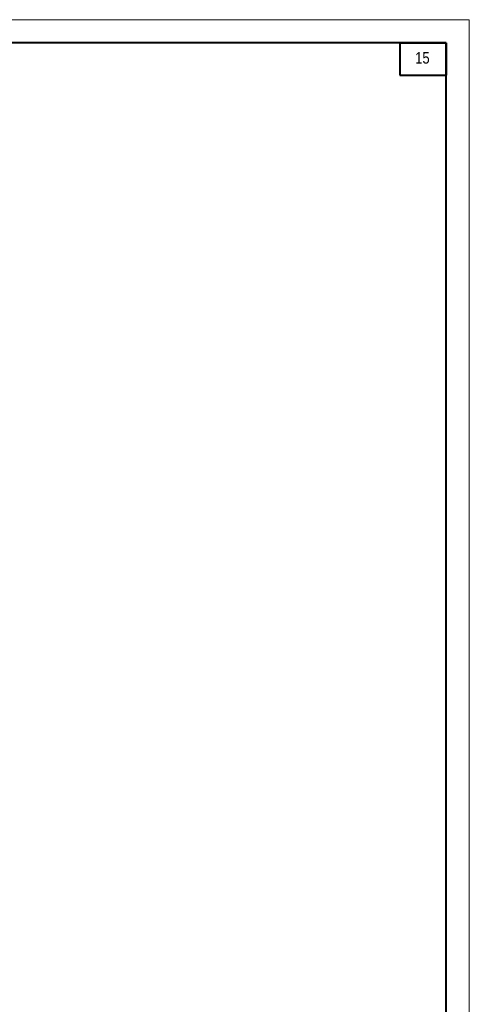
# Model space of a CAD drawing. Header units: millimetres. Extents: x 97781 to 184152, y -32246 to 145954.
# Tile 13 of 13: x 162335 to 181781, y 103354 to 145954. Entities that reach past the tile are written whole.
import ezdxf

# ---------------------------------------------------------------- set-up
doc = ezdxf.new("R2010")
doc.units = ezdxf.units.MM
for name, color, linetype, lineweight in [('СК-200-Р(амка)', 7, 'Continuous', 40), ('СК-210-Р-РАМКА ЛИНИИ ТОНКИЕ', 7, 'Continuous', 15), ('СК-220-Р-РАМКА ТЕКСТ', 7, 'Continuous', 15)]:
    doc.layers.add(name, color=color, linetype=linetype, lineweight=lineweight)
doc.styles.get("Standard").update_dxf_attribs({"font": 'arial.ttf'})

msp = doc.modelspace()

# ---------------------------------------------------------------- linework, layer by layer
at = {"layer": 'СК-200-Р(амка)'}
for p, q in [((180781.2, 144953.9), (101781.2, 144953.9)), ((180781.2, -31246.1), (180781.2, 144953.9))]:
    msp.add_line(p, q, dxfattribs=at)
at = {"layer": 'СК-200-Р(амка)', "lineweight": 40}
for p, q in [((178781.2, 144953.9), (178781.2, 143553.9)), ((178781.2, 144953.9), (180781.2, 144953.9)), ((180781.2, 144953.9), (180781.2, 143553.9)), ((178781.2, 143553.9), (180781.2, 143553.9))]:
    msp.add_line(p, q, dxfattribs=at)
at = {"layer": 'СК-210-Р-РАМКА ЛИНИИ ТОНКИЕ'}
for p, q in [((97781.2, 145953.9), (181781.2, 145953.9)), ((181781.2, 145953.9), (181781.2, -32246.1))]:
    msp.add_line(p, q, dxfattribs=at)

# ---------------------------------------------------------------- texts
at = {"layer": 'СК-220-Р-РАМКА ТЕКСТ', "width": 0.8}
msp.add_text('15', height=500, dxfattribs=at).set_placement((179443.1, 144052))

doc.saveas('drawing.dxf')
